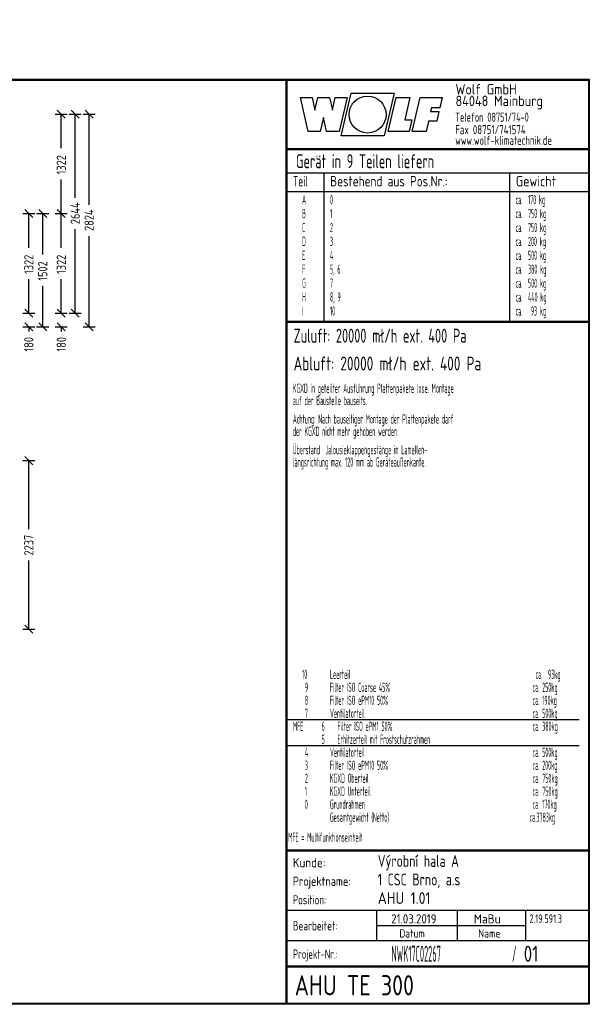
# Model space of a CAD drawing. Header units: millimetres. Extents: x -746391 to 410178, y -169697 to 100555.
# Tile 48 of 179: x 18874 to 26435, y -42585 to -29512. Entities that reach past the tile are written whole.
import ezdxf

# ---------------------------------------------------------------- set-up
doc = ezdxf.new("R2010")
doc.units = ezdxf.units.MM
doc.layers.add('1', color=7, linetype='Continuous')
doc.styles.get("Standard").update_dxf_attribs({"font": 'isocpeur.ttf', "width": 0.75})

# ---------------------------------------------------------------- blocks, each defined once
blk = doc.blocks.new('NWK17C0226701211622LOGO01')
at = {"layer": '1'}
for p, q in [((14639.3, 11639.7), (14537.9, 12089.7)), ((14537.9, 12089.7), (14692.2, 12089.7)), ((14692.2, 12089.7), (14729.8, 11922.9)), ((14729.8, 11922.9), (14767.2, 12089.7)), ((14767.2, 12089.7), (14923.8, 12089.7)), ((14923.8, 12089.7), (14961.5, 11922.5)), ((14961.5, 11922.5), (14999, 12089.7)), ((14999, 12089.7), (15155.6, 12089.7)), ((15155.6, 12089.7), (15051.8, 11639.7)), ((15079.1, 11578.5), (15210.2, 12146.9)), ((15210.2, 12146.9), (15779.3, 12146.9)), ((15779.3, 12146.9), (15648.3, 11578.5)), ((15703.2, 11639.7), (15806.9, 12089.7)), ((15806.9, 12089.7), (15989.3, 12089.7)), ((15989.3, 12089.7), (15920.9, 11793.1)), ((16021.9, 11639.7), (16125.7, 12089.7)), ((16125.7, 12089.7), (16418.7, 12089.7)), ((16418.7, 12089.7), (16387.1, 11952.5)), ((16276.4, 11952.5), (16265.2, 11903.8)), ((16265.2, 11903.8), (16375.9, 11903.8)), ((16387.1, 11952.5), (16276.4, 11952.5)), ((16375.9, 11903.8), (16346.5, 11776.3)), ((14841.8, 11823), (14800.7, 11639.7)), ((14883.2, 11639.7), (14841.8, 11823)), ((15920.9, 11793.1), (16016.5, 11793.1)), ((16016.5, 11793.1), (15981.2, 11639.7)), ((16235.8, 11776.3), (16204.3, 11639.7)), ((16346.5, 11776.3), (16235.8, 11776.3)), ((14800.7, 11639.7), (14639.3, 11639.7)), ((15051.8, 11639.7), (14883.2, 11639.7)), ((15981.2, 11639.7), (15703.2, 11639.7)), ((16204.3, 11639.7), (16021.9, 11639.7)), ((15648.3, 11578.5), (15079.1, 11578.5)), ((18358.9, 11409.7), (14354.5, 11409.7)), ((14354.5, 11409.7), (14354.5, 11397.3)), ((14354.5, 11397.3), (18358.9, 11397.3)), ((18358.9, 11397.3), (18358.9, 11409.7))]:
    blk.add_line(p, q, dxfattribs=at)
blk.add_circle((15429.2, 11862.7), 245.2, dxfattribs=at)
for s, height, width, p in [('Wolf GmbH', 138.62, 0.85, (16595.4, 12128.9)), ('84048 Mainburg', 138.62, 0.85, (16595.4, 11974.9)), ('Telefon 08751/74-0', 120.13, 0.65, (16592.3, 11768.5)), ('Fax 08751/741574', 120.13, 0.71, (16592.3, 11602.2)), ('www.wolf-klimatechnik.de', 120.13, 0.69, (16592.3, 11460.5))]:
    blk.add_text(s, height=height, dxfattribs=dict(at, width=width)).set_placement(p)
blk = doc.blocks.new('NWK17C0226701211622KOPF01')
at = {"layer": '1'}
for s, height, width, p in [('Kunde:', 122.44, 0.87, (14436.5, 1868.62)), ('Výrobní hala A ', 157.1, 0.73, (15563.5, 1874.4)), ('Projektname:', 122.44, 0.8, (14436.5, 1622.19)), ('1 CSC Brno, a.s', 157.1, 0.73, (15563.5, 1627.97)), ('Position:', 122.44, 0.7, (14436.5, 1375.76)), ('AHU 1.01', 157.1, 0.85, (15563.5, 1381.54)), ('21.03.2019', 122.44, 0.85, (15742.5, 1123.18)), ('MaBu', 122.44, 0.89, (16839.2, 1123.18)), ('2.19.591.3', 115.51, 0.64, (17577.3, 1128.18)), ('Bearbeitet:', 122.44, 0.72, (14436.5, 1030.76)), ('Datum', 108.58, 0.83, (15851.1, 936.04)), ('Name', 108.58, 0.83, (16898.5, 936.04)), ('Projekt-Nr.:', 122.44, 0.68, (14436.5, 654.96)), ('NWK17C02267', 212.54, 0.37, (15745.3, 614.53)), ('/', 212.54, 0.37, (17347, 614.53)), ('01', 212.54, 0.77, (17501, 614.53)), ('AHU TE 300', 267.99, 0.79, (14460.7, 167.88))]:
    blk.add_text(s, height=height, dxfattribs=dict(at, width=width)).set_placement(p)
blk = doc.blocks.new('NWK17C0226701211622MASS01')
at = {"layer": '1'}
for p, q in [((11282.6, 9225.6), (11442.8, 9225.6)), ((11309.3, 9278.99), (11416.1, 9172.21)), ((11282.6, 9045.6), (11442.8, 9045.6)), ((11309.3, 9098.99), (11416.1, 8992.21)), ((11362.7, 9045.6), (11362.7, 8983.99))]:
    blk.add_line(p, q, dxfattribs=at)
at = {"layer": '1', "width": 0.81}
blk.add_text('180', height=122.44, rotation=90, dxfattribs=at).set_placement((11423.9, 8716.39))
blk = doc.blocks.new('NWK17C0226701211622MASS02')
at = {"layer": '1'}
for p, q in [((11309.3, 10601), (11416.1, 10494.2)), ((11282.6, 10547.6), (11442.8, 10547.6)), ((11362.7, 10094.5), (11362.7, 10547.6)), ((11362.7, 9225.6), (11362.7, 9678.68)), ((11282.6, 9225.6), (11442.8, 9225.6)), ((11309.3, 9278.99), (11416.1, 9172.21))]:
    blk.add_line(p, q, dxfattribs=at)
at = {"layer": '1', "width": 0.81}
blk.add_text('1322', height=122.44, rotation=90, dxfattribs=at).set_placement((11423.9, 9746.83))
blk = doc.blocks.new('NWK17C0226701211622MASS03')
at = {"layer": '1'}
for p, q in [((11309.3, 11923), (11416.1, 11816.2)), ((11282.6, 11869.6), (11442.8, 11869.6)), ((11362.7, 11416.5), (11362.7, 11869.6)), ((11362.7, 10547.6), (11362.7, 11000.7)), ((11309.3, 10601), (11416.1, 10494.2)), ((11282.6, 10547.6), (11442.8, 10547.6))]:
    blk.add_line(p, q, dxfattribs=at)
at = {"layer": '1', "width": 0.81}
blk.add_text('1322', height=122.44, rotation=90, dxfattribs=at).set_placement((11423.9, 11068.8))
blk = doc.blocks.new('NWK17C0226701211622MKETT01')
at = {"layer": '1'}
for name in ['NWK17C0226701211622MASS03', 'NWK17C0226701211622MASS02', 'NWK17C0226701211622MASS01']:
    blk.add_blockref(name, (0, 0), dxfattribs=at)
blk = doc.blocks.new('NWK17C0226701211622MASS04')
at = {"layer": '1'}
for p, q in [((11494.1, 11923), (11600.9, 11816.2)), ((11467.4, 11869.6), (11627.6, 11869.6)), ((11547.5, 10755.5), (11547.5, 11869.6)), ((11547.5, 9225.6), (11547.5, 10339.7)), ((11467.4, 9225.6), (11627.6, 9225.6)), ((11494.1, 9278.99), (11600.9, 9172.21))]:
    blk.add_line(p, q, dxfattribs=at)
at = {"layer": '1', "width": 0.81}
blk.add_text('2644', height=122.44, rotation=90, dxfattribs=at).set_placement((11608.8, 10407.8))
blk = doc.blocks.new('NWK17C0226701211622MKETT02')
at = {"layer": '1'}
blk.add_blockref('NWK17C0226701211622MASS04', (0, 0), dxfattribs=at)
blk = doc.blocks.new('NWK17C0226701211622MASS05')
at = {"layer": '1'}
for p, q in [((11679, 11923), (11785.7, 11816.2)), ((11652.3, 11869.6), (11812.4, 11869.6)), ((11732.4, 10665.5), (11732.4, 11869.6)), ((11732.4, 9045.6), (11732.4, 10249.7)), ((11652.3, 9045.6), (11812.4, 9045.6)), ((11679, 9098.99), (11785.7, 8992.21))]:
    blk.add_line(p, q, dxfattribs=at)
at = {"layer": '1', "width": 0.81}
blk.add_text('2824', height=122.44, rotation=90, dxfattribs=at).set_placement((11793.6, 10317.8))
blk = doc.blocks.new('NWK17C0226701211622MKETT03')
at = {"layer": '1'}
blk.add_blockref('NWK17C0226701211622MASS05', (0, 0), dxfattribs=at)
blk = doc.blocks.new('NWK17C0226701211622MGRP01')
at = {"layer": '1'}
for name in ['NWK17C0226701211622MKETT01', 'NWK17C0226701211622MKETT02', 'NWK17C0226701211622MKETT03']:
    blk.add_blockref(name, (0, 0), dxfattribs=at)
blk = doc.blocks.new('NWK17C0226701211622MASS06')
at = {"layer": '1'}
for p, q in [((10851.4, 9225.6), (11011.5, 9225.6)), ((10878.1, 9278.99), (10984.9, 9172.21)), ((10851.4, 9045.6), (11011.5, 9045.6)), ((10878.1, 9098.99), (10984.9, 8992.21)), ((10931.5, 9045.6), (10931.5, 8983.99))]:
    blk.add_line(p, q, dxfattribs=at)
at = {"layer": '1', "width": 0.81}
blk.add_text('180', height=122.44, rotation=90, dxfattribs=at).set_placement((10992.7, 8716.39))
blk = doc.blocks.new('NWK17C0226701211622MASS07')
at = {"layer": '1'}
for p, q in [((10878.1, 10601), (10984.9, 10494.2)), ((10851.4, 10547.6), (11011.5, 10547.6)), ((10931.5, 10094.5), (10931.5, 10547.6)), ((10931.5, 9225.6), (10931.5, 9678.68)), ((10851.4, 9225.6), (11011.5, 9225.6)), ((10878.1, 9278.99), (10984.9, 9172.21))]:
    blk.add_line(p, q, dxfattribs=at)
at = {"layer": '1', "width": 0.81}
blk.add_text('1322', height=122.44, rotation=90, dxfattribs=at).set_placement((10992.7, 9746.83))
blk = doc.blocks.new('NWK17C0226701211622MKETT04')
at = {"layer": '1'}
for name in ['NWK17C0226701211622MASS07', 'NWK17C0226701211622MASS06']:
    blk.add_blockref(name, (0, 0), dxfattribs=at)
blk = doc.blocks.new('NWK17C0226701211622MASS08')
at = {"layer": '1'}
for p, q in [((11062.9, 10601), (11169.7, 10494.2)), ((11036.2, 10547.6), (11196.4, 10547.6)), ((11116.3, 10004.5), (11116.3, 10547.6)), ((11116.3, 9045.6), (11116.3, 9588.68)), ((11036.2, 9045.6), (11196.4, 9045.6)), ((11062.9, 9098.99), (11169.7, 8992.21))]:
    blk.add_line(p, q, dxfattribs=at)
at = {"layer": '1', "width": 0.81}
blk.add_text('1502', height=122.44, rotation=90, dxfattribs=at).set_placement((11177.5, 9656.83))
blk = doc.blocks.new('NWK17C0226701211622MKETT05')
at = {"layer": '1'}
blk.add_blockref('NWK17C0226701211622MASS08', (0, 0), dxfattribs=at)
blk = doc.blocks.new('NWK17C0226701211622MGRP02')
at = {"layer": '1'}
for name in ['NWK17C0226701211622MKETT04', 'NWK17C0226701211622MKETT05']:
    blk.add_blockref(name, (0, 0), dxfattribs=at)
blk = doc.blocks.new('NWK17C0226701211622ANS01')
at = {"layer": '1'}
for name in ['NWK17C0226701211622MGRP01', 'NWK17C0226701211622MGRP02']:
    blk.add_blockref(name, (0, 0), dxfattribs=at)
blk = doc.blocks.new('NWK17C0226701211622MASS23')
at = {"layer": '1'}
for p, q in [((10878.1, 7320.95), (10984.9, 7214.16)), ((10851.4, 7267.55), (11011.5, 7267.55)), ((10931.5, 6356.98), (10931.5, 7267.55)), ((10931.5, 5030.55), (10931.5, 5941.13)), ((10851.4, 5030.55), (11011.5, 5030.55)), ((10878.1, 5083.95), (10984.9, 4977.16))]:
    blk.add_line(p, q, dxfattribs=at)
at = {"layer": '1', "width": 0.81}
blk.add_text('2237', height=122.44, rotation=90, dxfattribs=at).set_placement((10992.7, 6009.28))
blk = doc.blocks.new('NWK17C0226701211622MKETT14')
at = {"layer": '1'}
blk.add_blockref('NWK17C0226701211622MASS23', (0, 0), dxfattribs=at)
blk = doc.blocks.new('NWK17C0226701211622MGRP08')
at = {"layer": '1'}
blk.add_blockref('NWK17C0226701211622MKETT14', (0, 0), dxfattribs=at)
blk = doc.blocks.new('NWK17C0226701211622ANS02')
at = {"layer": '1'}
blk.add_blockref('NWK17C0226701211622MGRP08', (0, 0), dxfattribs=at)
blk = doc.blocks.new('NWK17C0226701211622KOPF02')
at = {"layer": '1'}
for p, q in [((14354.5, 3831.96), (18235.7, 3831.96)), ((14354.5, 3486.96), (18235.7, 3486.96))]:
    blk.add_line(p, q, dxfattribs=at)
at = {"layer": '1', "width": 0.39}
for s, p in [('10', (14559.7, 4369.87)), ('Leerteil', (14929.3, 4369.87)), ('ca.  93kg', (17658.5, 4369.87)), (' 9', (14559.7, 4197.37)), ('Filter ISO Coarse 45%', (14929.3, 4197.37)), ('ca. 250kg', (17618.5, 4197.37)), (' 8', (14559.7, 4024.87)), ('Filter ISO ePM10 50%', (14929.3, 4024.87)), ('ca. 190kg', (17618.5, 4024.87)), (' 7', (14559.7, 3852.37)), ('Ventilatorteil', (14929.3, 3852.37)), ('ca. 500kg', (17618.5, 3852.37)), ('MFE', (14436.5, 3679.87)), (' 6', (14781.5, 3679.87)), ('Filter ISO ePM1 50%', (15027.9, 3679.87)), ('ca. 380kg', (17618.5, 3679.87)), (' 5', (14781.5, 3507.37)), ('Erhitzerteil mit Frostschutzrahmen', (15027.9, 3507.37)), (' 4', (14559.7, 3334.87)), ('Ventilatorteil', (14929.3, 3334.87)), ('ca. 500kg', (17618.5, 3334.87)), (' 3', (14559.7, 3162.37)), ('Filter ISO ePM10 50%', (14929.3, 3162.37)), ('ca. 200kg', (17618.5, 3162.37)), (' 2', (14559.7, 2989.87)), ('KGXD Oberteil', (14929.3, 2989.87)), ('ca. 750kg', (17618.5, 2989.87)), (' 1', (14559.7, 2817.37)), ('KGXD Unterteil', (14929.3, 2817.37)), ('ca. 750kg', (17618.5, 2817.37)), (' 0', (14559.7, 2644.87)), ('Grundrahmen', (14929.3, 2644.87)), ('ca. 170kg', (17618.5, 2644.87)), ('Gesamtgewicht (Netto)', (14929.3, 2472.37)), ('ca.3783kg', (17578.5, 2472.37)), ('MFE = Multifunktionseinheit', (14374.9, 2207.46))]:
    blk.add_text(s, height=122.44, dxfattribs=at).set_placement(p)
blk = doc.blocks.new('NWK17C0226701211622TREI560')
at = {"layer": '1'}
for p, q in [((14354.5, 11409.7), (18358.9, 11409.7)), ((14354.5, 11397.3), (18358.9, 11397.3)), ((14354.5, 11397.3), (14354.5, 9117.86)), ((18358.9, 11397.3), (18358.9, 9117.86)), ((14354.5, 11089.3), (18358.9, 11089.3)), ((14847.3, 11089.3), (14847.3, 9117.86)), ((17311.6, 11089.3), (17311.6, 9117.86)), ((14354.5, 10842.9), (18358.9, 10842.9)), ((14354.5, 9117.86), (18358.9, 9117.86)), ((14354.5, 9105.54), (18358.9, 9105.54))]:
    blk.add_line(p, q, dxfattribs=at)
for s, height, width, p in [('Gerät in 9 Teilen liefern', 184.82, 0.64, (14477.7, 11150.9)), ('Teil', 138.62, 0.64, (14439.2, 10909.1)), ('Bestehend aus Pos.Nr.:', 138.62, 0.78, (14932, 10909.1)), ('Gewicht', 138.62, 0.83, (17396.3, 10909.1)), ('A', 122.44, 0.39, (14559.7, 10672.3)), ('0', 122.44, 0.39, (14929.3, 10672.3)), ('ca.  170 kg', 122.44, 0.39, (17393.6, 10672.3)), ('B', 122.44, 0.39, (14559.7, 10487.5)), ('1', 122.44, 0.39, (14929.3, 10487.5)), ('ca.  750 kg', 122.44, 0.39, (17393.6, 10487.5)), ('C', 122.44, 0.39, (14559.7, 10302.6)), ('2', 122.44, 0.39, (14929.3, 10302.6)), ('ca.  750 kg', 122.44, 0.39, (17393.6, 10302.6)), ('D', 122.44, 0.39, (14559.7, 10117.8)), ('3', 122.44, 0.39, (14929.3, 10117.8)), ('ca.  200 kg', 122.44, 0.39, (17393.6, 10117.8)), ('E', 122.44, 0.39, (14559.7, 9933)), ('4', 122.44, 0.39, (14929.3, 9933)), ('ca.  500 kg', 122.44, 0.39, (17393.6, 9933)), ('F', 122.44, 0.39, (14559.7, 9748.18)), ('5, 6', 122.44, 0.39, (14929.3, 9748.18)), ('ca.  380 kg', 122.44, 0.39, (17393.6, 9748.18)), ('G', 122.44, 0.39, (14559.7, 9563.36)), ('7', 122.44, 0.39, (14929.3, 9563.36)), ('ca.  500 kg', 122.44, 0.39, (17393.6, 9563.36)), ('H', 122.44, 0.39, (14559.7, 9378.53)), ('8, 9', 122.44, 0.39, (14929.3, 9378.53)), ('ca.  440 kg', 122.44, 0.39, (17393.6, 9378.53)), ('I', 122.44, 0.39, (14559.7, 9193.71)), ('10', 122.44, 0.39, (14929.3, 9193.71)), ('ca.   93 kg', 122.44, 0.39, (17393.6, 9193.71))]:
    blk.add_text(s, height=height, dxfattribs=dict(at, width=width)).set_placement(p)
blk = doc.blocks.new('NWK17C0226701211622LEGE561')
at = {"layer": '1'}
for s, height, width, p in [('Zuluft: 20000 mł/h ext. 400 Pa', 184.82, 0.64, (14446.9, 8834.47)), ('Abluft: 20000 mł/h ext. 400 Pa', 184.82, 0.69, (14446.9, 8464.82)), ('KGXD in geteilter Ausführung Plattenpakete lose. Montage', 122.44, 0.39, (14436.5, 8167.95)), ('auf der Baustelle bauseits.', 122.44, 0.39, (14436.5, 8004.69)), ('Achtung: Nach bauseitiger Montage der Plattenpakete darf', 122.44, 0.39, (14436.5, 7759.81)), ('der KGXD nicht mehr gehoben werden.', 122.44, 0.39, (14436.5, 7596.55)), ('Überstand  Jalousieklappengestänge in Lamellen-', 122.44, 0.39, (14436.5, 7351.66)), ('längsrichtung max. 120 mm ab Geräteaußenkante.', 122.44, 0.39, (14436.5, 7188.4))]:
    blk.add_text(s, height=height, dxfattribs=dict(at, width=width)).set_placement(p)
blk = doc.blocks.new('NWK17C0226701211622KOPF03')
at = {"layer": '1'}
for p, q in [((9333.48, 12506.3), (9333.48, 13122.3)), ((0, 49.29), (0, 12333.8)), ((0, 12333.8), (18371.3, 12333.8)), ((12.32, 61.61), (12.32, 12321.4)), ((12.32, 12321.4), (18358.9, 12321.4)), ((14342.2, 12321.4), (14342.2, 61.61)), ((14354.5, 12321.4), (14354.5, 61.61)), ((18358.9, 12321.4), (18358.9, 61.61)), ((18371.3, 12333.8), (18371.3, 49.29)), ((18358.9, 2094.64), (14354.5, 2094.64)), ((18358.9, 2082.32), (14354.5, 2082.32)), ((18358.9, 1293.75), (14354.5, 1293.75)), ((15552.7, 893.3), (15552.7, 1293.75)), ((16620.6, 893.3), (16620.6, 1293.75)), ((17527.2, 893.3), (17527.2, 1293.75)), ((15552.7, 1093.53), (17527.2, 1093.53)), ((18358.9, 893.3), (14354.5, 893.3)), ((18358.9, 554.46), (14354.5, 554.46)), ((18358.9, 542.14), (14354.5, 542.14)), ((18371.3, 49.29), (0, 49.29)), ((18358.9, 61.61), (12.32, 61.61))]:
    blk.add_line(p, q, dxfattribs=at)

msp = doc.modelspace()

# ---------------------------------------------------------------- block references
at = {"layer": '1'}
for name in ['NWK17C0226701211622ANS01', 'NWK17C0226701211622KOPF03', 'NWK17C0226701211622LOGO01', 'NWK17C0226701211622TREI560', 'NWK17C0226701211622LEGE561', 'NWK17C0226701211622ANS02', 'NWK17C0226701211622KOPF02', 'NWK17C0226701211622KOPF01']:
    msp.add_blockref(name, (8063.3, -42633.9), dxfattribs=at)

doc.saveas('drawing.dxf')
